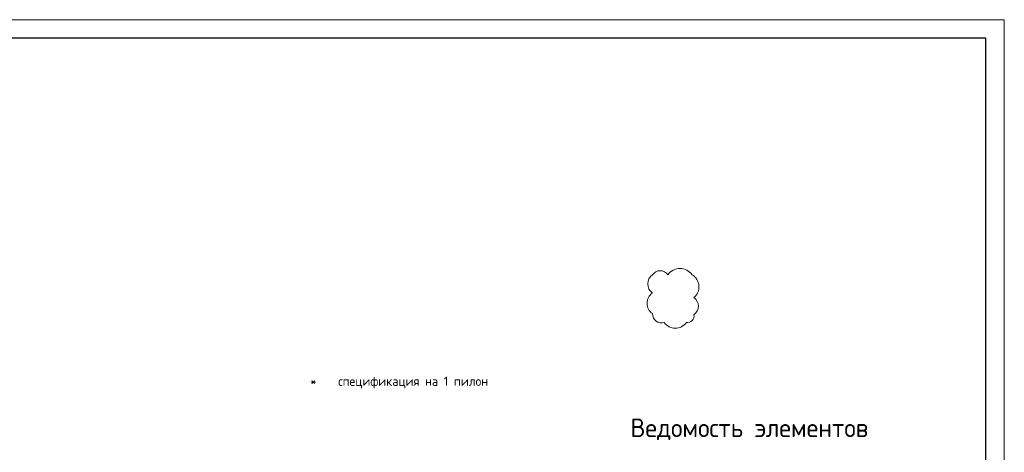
# Model space of a CAD drawing. Header units: millimetres. Extents: x 349531 to 1063351, y -131924 to 96186.
# Tile 165 of 230: x 786849 to 813272, y -47721 to -36112. Entities that reach past the tile are written whole.
import ezdxf

# ---------------------------------------------------------------- set-up
doc = ezdxf.new("R2010")
doc.units = ezdxf.units.MM
doc.layers.add('РАЗМЕРЫ', color=1, linetype='Continuous', lineweight=9)
doc.layers.add('ТОНКИЕ', color=7, linetype='Continuous', lineweight=9)
doc.layers.add('ТОЛСТЫЕ_ОСНОВНЫЕ', color=6, linetype='Continuous')
doc.styles.add('GOST-2.304_Type-B', font='GOST_Common.ttf')

# ---------------------------------------------------------------- blocks, each defined once
blk = doc.blocks.new('*U1380')
at = {"layer": 'ТОЛСТЫЕ_ОСНОВНЫЕ', "color": 6}
blk.add_lwpolyline([(20, 5), (415, 5), (415, 292), (20, 292)], close=True, dxfattribs=at)
at = {"layer": 'ТОНКИЕ'}
blk.add_lwpolyline([(0, 0), (420, 0), (420, 297), (0, 297)], close=True, dxfattribs=at)

msp = doc.modelspace()

# ---------------------------------------------------------------- linework, layer by layer
at = {"layer": 'РАЗМЕРЫ', "color": 240, "true_color": 0xed1f24}
msp.add_lwpolyline([(803830.6, -42955.3, 0.5205671), (803830.6, -43446.6, 0.5205671), (803830.6, -44000, 0.5205671), (804145.5, -44236.9, 0.5205671), (804739.5, -44236.9, 0.5205671), (804941.8, -44027.5, 0.5205671), (804941.8, -43570.3, 0.5205671), (804891, -42955.3, 0.5205671), (804244, -42955.3, 0.5205671)], format="xyb", close=True, dxfattribs=at)

# ---------------------------------------------------------------- block references
at = {"xscale": 100, "yscale": 100, "zscale": 100}
msp.add_blockref('*U1380', (771271.8, -65811.7), dxfattribs=at)

# ---------------------------------------------------------------- texts
at = {"ltscale": 100, "insert": (794396.7, -45688.1), "char_height": 250, "width": 17398.124, "attachment_point": 1, "style": 'GOST-2.304_Type-B'}
msp.add_mtext('\\pxi-3,l4,t4;*^Iспецификация на 1 пилон', dxfattribs=at)
at = {"layer": 'РАЗМЕРЫ', "insert": (806429, -47103.8), "char_height": 500, "attachment_point": 5, "style": 'GOST-2.304_Type-B'}
msp.add_mtext_dynamic_manual_height_columns('{\\C0;Ведомость элементов}', width=15225.227, gutter_width=15, heights=[0], dxfattribs=at)

doc.saveas('drawing.dxf')
